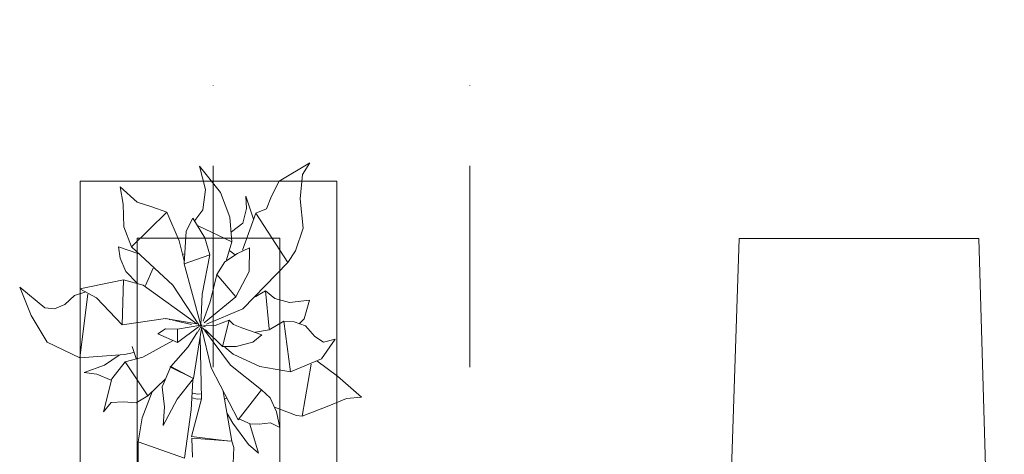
# Model space of a CAD drawing. Header units: millimetres. Extents: x -14761 to 157739, y -22400 to 107990.
# Tile 228 of 228: x 107661 to 109387, y 51472 to 52234. Entities that reach past the tile are written whole.
import ezdxf

# ---------------------------------------------------------------- set-up
doc = ezdxf.new("R2010")
doc.units = ezdxf.units.MM
doc.header["$MEASUREMENT"] = 0
doc.linetypes.add('Штрихпунктирная', pattern=[670.277762, 352.777767, -176.388884, 0, -141.111112])
for name, color, linetype in [('Интерьер - лежаки 2', 7, 'Continuous'), ('Интерьер - Мебель', 7, 'Continuous'), ('Элемент Модели - Оси', 7, 'Continuous')]:
    doc.layers.add(name, color=color, linetype=linetype)

msp = doc.modelspace()

# ---------------------------------------------------------------- linework, layer by layer
at = {"layer": 'Интерьер - лежаки 2', "color": 7, "linetype": 'Continuous', "lineweight": 15, "flags": 128}
msp.add_lwpolyline([(109384.9, 50391.1), (109386.8, 50245.9), (109372.6, 50224.5), (109331.9, 50210), (108927, 50210), (108885.2, 50224.5), (108868.5, 50251.4), (108921.9, 51850), (109341.9, 51850)], close=True, dxfattribs=at)
at = {"layer": 'Интерьер - Мебель', "color": 252, "linetype": 'Continuous', "lineweight": 5}
for p, q in [((107976, 51976.7), (107986.1, 51935.7)), ((107976, 51976.7), (108012.4, 51930.8)), ((107976, 51976.7), (107986.1, 51935.7)), ((107976, 51976.7), (108012.4, 51930.8)), ((108115.6, 51950.6), (108169.1, 51982.5)), ((108115.6, 51950.6), (108169.1, 51982.5)), ((108156.6, 51962.3), (108169.1, 51982.5)), ((108156.6, 51962.3), (108169.1, 51982.5)), ((108152.5, 51919.7), (108156.6, 51962.3)), ((108152.5, 51919.7), (108156.6, 51962.3)), ((108102, 51924.1), (108115.6, 51950.6)), ((108102, 51924.1), (108115.6, 51950.6)), ((107836.5, 51940.8), (107841.9, 51910.1)), ((107836.5, 51940.8), (107866.5, 51913.5)), ((107836.5, 51940.8), (107841.9, 51910.1)), ((107836.5, 51940.8), (107866.5, 51913.5)), ((107981.6, 51900.3), (107986.1, 51935.7)), ((107981.6, 51900.3), (107986.1, 51935.7)), ((108012.4, 51930.8), (108029, 51887.4)), ((108012.4, 51930.8), (108029, 51887.4)), ((108057.3, 51924.5), (108058.3, 51902.7)), ((108057.3, 51924.5), (108070.2, 51883.7)), ((108057.3, 51924.5), (108058.3, 51902.7)), ((108057.3, 51924.5), (108070.2, 51883.7)), ((107841.9, 51910.1), (107843.1, 51870.6)), ((107841.9, 51910.1), (107843.1, 51870.6)), ((107866.5, 51913.5), (107892.3, 51905.6)), ((107866.5, 51913.5), (107892.3, 51905.6)), ((108093.4, 51902.2), (108102, 51924.1)), ((108093.4, 51902.2), (108102, 51924.1)), ((108152.5, 51919.7), (108157.5, 51868.1)), ((108152.5, 51919.7), (108157.5, 51868.1)), ((107856.7, 51835.2), (107918.5, 51896.3)), ((107856.7, 51835.2), (107918.5, 51896.3)), ((107892.3, 51905.6), (107918.5, 51896.3)), ((107892.3, 51905.6), (107918.5, 51896.3)), ((107918.5, 51896.3), (107940.2, 51845.7)), ((107918.5, 51896.3), (107940.2, 51845.7)), ((107967.4, 51881.8), (107981.6, 51900.3)), ((107967.4, 51881.8), (107981.6, 51900.3)), ((108051.3, 51829.8), (108074.5, 51894.7)), ((108051.3, 51829.8), (108074.5, 51894.7)), ((108051.8, 51877), (108058.3, 51902.7)), ((108051.8, 51877), (108058.3, 51902.7)), ((108074.5, 51894.7), (108093.4, 51902.2)), ((108074.5, 51894.7), (108093.4, 51902.2)), ((108074.5, 51894.7), (108130.6, 51807.9)), ((108074.5, 51894.7), (108130.6, 51807.9)), ((107952.2, 51862.8), (107964.2, 51885.8)), ((107952.2, 51862.8), (107964.2, 51885.8)), ((107964.2, 51885.8), (107984.9, 51851.2)), ((107964.2, 51885.8), (107984.9, 51851.2)), ((108029, 51887.4), (108032.2, 51844.2)), ((108029, 51887.4), (108032.2, 51844.2)), ((108031.9, 51862), (108051.8, 51877)), ((108031.9, 51862), (108051.8, 51877)), ((107843.1, 51870.6), (107856.7, 51835.2)), ((107843.1, 51870.6), (107856.7, 51835.2)), ((107948.8, 51805.7), (107952.2, 51862.8)), ((107948.8, 51805.7), (107952.2, 51862.8)), ((107973.5, 51872.2), (108032.2, 51844.2)), ((107973.5, 51872.2), (108032.2, 51844.2)), ((108144.3, 51828.5), (108157.5, 51868.1)), ((108144.3, 51828.5), (108157.5, 51868.1)), ((107940.2, 51845.7), (107949.1, 51810.9)), ((107940.2, 51845.7), (107949.1, 51810.9)), ((107984.9, 51851.2), (107993.7, 51821.5)), ((107984.9, 51851.2), (107993.7, 51821.5)), ((108023.4, 51812.5), (108032.2, 51844.2)), ((108023.4, 51812.5), (108032.2, 51844.2)), ((107833.8, 51835.2), (107836.8, 51815.5)), ((107833.8, 51835.2), (107869.3, 51823.3)), ((107833.8, 51835.2), (107836.8, 51815.5)), ((107833.8, 51835.2), (107869.3, 51823.3)), ((107856.7, 51835.2), (107929, 51768.3)), ((107856.7, 51835.2), (107929, 51768.3)), ((107946, 51821.8), (107949.7, 51823)), ((107946, 51821.8), (107949.7, 51823)), ((107948.8, 51805.7), (107993.7, 51821.5)), ((107948.8, 51805.7), (107993.7, 51821.5)), ((107980.7, 51752.5), (107993.7, 51821.5)), ((107980.7, 51752.5), (107993.7, 51821.5)), ((108020.4, 51809.4), (108042.6, 51823.9)), ((108020.4, 51809.4), (108042.6, 51823.9)), ((108028.7, 51828.3), (108038.4, 51821.6)), ((108028.7, 51828.3), (108038.4, 51821.6)), ((108042.6, 51823.9), (108063.5, 51833.6)), ((108042.6, 51823.9), (108063.5, 51833.6)), ((108062.8, 51792), (108063.5, 51833.6)), ((108062.8, 51792), (108063.5, 51833.6)), ((108130.6, 51807.9), (108144.3, 51828.5)), ((108130.6, 51807.9), (108144.3, 51828.5)), ((107836.8, 51815.5), (107846.7, 51792.1)), ((107836.8, 51815.5), (107846.7, 51792.1)), ((107948.8, 51805.7), (107977.9, 51698.4)), ((107948.8, 51805.7), (107977.9, 51698.4)), ((108005.9, 51787.1), (108020.4, 51809.4)), ((108005.9, 51787.1), (108020.4, 51809.4)), ((108051.5, 51726.5), (108130.6, 51807.9)), ((108051.5, 51726.5), (108130.6, 51807.9)), ((107846.7, 51792.1), (107867.3, 51771.1)), ((107846.7, 51792.1), (107867.3, 51771.1)), ((107880.9, 51767.9), (107894.7, 51798)), ((107880.9, 51767.9), (107894.7, 51798)), ((107994.4, 51739.2), (108005.9, 51787.1)), ((107994.4, 51739.2), (108005.9, 51787.1)), ((108005.9, 51787.1), (108039.7, 51747.8)), ((108005.9, 51787.1), (108039.7, 51747.8)), ((108039.7, 51747.8), (108062.8, 51792)), ((108039.7, 51747.8), (108062.8, 51792)), ((107766.2, 51761.9), (107842.5, 51777.5)), ((107766.2, 51761.9), (107842.5, 51777.5)), ((107840.2, 51698.6), (107842.5, 51777.5)), ((107840.2, 51698.6), (107842.5, 51777.5)), ((107842.5, 51777.5), (107877.2, 51768)), ((107842.5, 51777.5), (107877.2, 51768)), ((107660.6, 51764.9), (107680.8, 51715.3)), ((107660.6, 51764.9), (107704.5, 51728.8)), ((107660.6, 51764.9), (107680.8, 51715.3)), ((107660.6, 51764.9), (107704.5, 51728.8)), ((107756.7, 51750), (107776.4, 51756.3)), ((107756.7, 51750), (107776.4, 51756.3)), ((107765.7, 51640.7), (107779.8, 51752.4)), ((107765.7, 51640.7), (107779.8, 51752.4)), ((107766.2, 51761.9), (107795, 51746)), ((107766.2, 51761.9), (107795, 51746)), ((107877.2, 51768), (107971.3, 51700.7)), ((107877.2, 51768), (107971.3, 51700.7)), ((107929, 51768.3), (107974.7, 51699)), ((107929, 51768.3), (107974.7, 51699)), ((107977.9, 51698.4), (107980.7, 51752.5)), ((107977.9, 51698.4), (107980.7, 51752.5)), ((108073.2, 51747.6), (108091.7, 51758.5)), ((108073.2, 51747.6), (108091.7, 51758.5)), ((108091.7, 51758.5), (108098, 51691.7)), ((108091.7, 51758.5), (108108, 51744.6)), ((108091.7, 51758.5), (108098, 51691.7)), ((108091.7, 51758.5), (108108, 51744.6)), ((107739.6, 51734.2), (107756.7, 51750)), ((107739.6, 51734.2), (107756.7, 51750)), ((107795, 51746), (107840.2, 51698.6)), ((107795, 51746), (107840.2, 51698.6)), ((107982.3, 51704.9), (107994.4, 51739.2)), ((107982.3, 51704.9), (107994.4, 51739.2)), ((107984.1, 51702.1), (108039.7, 51747.8)), ((107984.1, 51702.1), (108039.7, 51747.8)), ((108074.7, 51750.7), (108075.5, 51748.3)), ((108074.7, 51750.7), (108075.5, 51748.3)), ((108108, 51744.6), (108133.5, 51738)), ((108108, 51744.6), (108133.5, 51738)), ((108133.5, 51738), (108168.9, 51742)), ((108133.5, 51738), (108168.9, 51742)), ((108159, 51709.3), (108168.9, 51742)), ((108159, 51709.3), (108168.9, 51742)), ((107704.5, 51728.8), (107721.8, 51727)), ((107704.5, 51728.8), (107721.8, 51727)), ((107721.8, 51727), (107739.6, 51734.2)), ((107721.8, 51727), (107739.6, 51734.2)), ((107988.2, 51699.8), (108051.5, 51726.5)), ((107988.2, 51699.8), (108051.5, 51726.5)), ((107680.8, 51715.3), (107709, 51668.3)), ((107680.8, 51715.3), (107709, 51668.3)), ((107840.2, 51698.6), (107916.3, 51709.7)), ((107840.2, 51698.6), (107916.3, 51709.7)), ((107916.3, 51709.7), (107971.3, 51700.7)), ((107916.3, 51709.7), (107971.3, 51700.7)), ((107916.6, 51709.4), (107917.6, 51709.2)), ((107916.6, 51709.4), (107917.6, 51709.2)), ((107922.4, 51708.2), (107924.4, 51707.7)), ((107922.4, 51708.2), (107924.4, 51707.7)), ((107928.2, 51706.9), (107932.1, 51706.1)), ((107928.2, 51706.9), (107932.1, 51706.1)), ((107934, 51705.6), (107962, 51699.5)), ((107934, 51705.6), (107962, 51699.5)), ((108003.3, 51697.7), (108027.9, 51707.1)), ((108003.3, 51697.7), (108027.9, 51707.1)), ((108016.1, 51660.5), (108027.9, 51707.1)), ((108016.1, 51660.5), (108027.9, 51707.1)), ((108027.9, 51707.1), (108035.6, 51699.2)), ((108027.9, 51707.1), (108035.6, 51699.2)), ((108098, 51689.7), (108123.6, 51705.3)), ((108098, 51689.7), (108123.6, 51705.3)), ((108123.6, 51705.3), (108135.5, 51616.2)), ((108123.6, 51705.3), (108142, 51703.8)), ((108123.6, 51705.3), (108135.5, 51616.2)), ((108123.6, 51705.3), (108142, 51703.8)), ((108142, 51703.8), (108161.6, 51696.9)), ((108142, 51703.8), (108161.6, 51696.9)), ((108150.4, 51700.4), (108159, 51709.3)), ((108150.4, 51700.4), (108159, 51709.3)), ((107902.6, 51683.2), (107916.4, 51692)), ((107902.6, 51683.2), (107916.4, 51692)), ((107902.6, 51683.2), (107937.3, 51667.7)), ((107902.6, 51683.2), (107937.3, 51667.7)), ((107916.4, 51692), (107937.1, 51691.3)), ((107916.4, 51692), (107937.1, 51691.3)), ((107937.1, 51691.3), (107977.9, 51698.4)), ((107937.1, 51691.3), (107977.9, 51698.4)), ((107937.1, 51691.3), (107937.3, 51667.7)), ((107937.1, 51691.3), (107937.3, 51667.7)), ((107937.3, 51667.7), (107973.9, 51695.4)), ((107937.3, 51667.7), (107973.9, 51695.4)), ((107955.8, 51660.4), (107972.4, 51686.7)), ((107955.8, 51660.4), (107972.4, 51686.7)), ((107965.4, 51604.4), (107979.2, 51692.8)), ((107965.4, 51604.4), (107979.2, 51692.8)), ((107973.7, 51686.8), (107980.1, 51698.8)), ((107973.7, 51686.8), (107980.1, 51698.8)), ((107974.4, 51695.7), (107980.1, 51698.8)), ((107974.4, 51695.7), (107980.1, 51698.8)), ((107975.4, 51698), (107977.4, 51697.5)), ((107975.4, 51698), (107977.4, 51697.5)), ((107976.9, 51697.7), (107977.9, 51698.4)), ((107976.9, 51697.7), (107977.9, 51698.4)), ((107979.1, 51693.6), (107996.4, 51623.2)), ((107979.1, 51693.6), (107996.4, 51623.2)), ((107979.3, 51697), (107986.2, 51695.4)), ((107979.3, 51697), (107986.2, 51695.4)), ((107979.3, 51694.6), (107993.9, 51682.1)), ((107979.3, 51694.6), (107993.9, 51682.1)), ((107982.6, 51698.3), (108003.3, 51697.7)), ((107982.6, 51698.3), (108003.3, 51697.7)), ((107984.8, 51689.1), (108030.3, 51628.2)), ((107984.8, 51689.1), (108030.3, 51628.2)), ((107986.3, 51690.1), (108016.1, 51660.5)), ((107986.3, 51690.1), (108016.1, 51660.5)), ((108035.6, 51699.2), (108050.1, 51693.5)), ((108035.6, 51699.2), (108050.1, 51693.5)), ((108050.1, 51693.5), (108085.3, 51681.2)), ((108050.1, 51693.5), (108085.3, 51681.2)), ((108074.2, 51686), (108098, 51689.7)), ((108074.2, 51686), (108098, 51689.7)), ((108161.6, 51696.9), (108177.7, 51678.4)), ((108161.6, 51696.9), (108177.7, 51678.4)), ((107709, 51668.3), (107765.7, 51640.7)), ((107709, 51668.3), (107765.7, 51640.7)), ((107876.4, 51642.3), (107928.2, 51670.5)), ((107876.4, 51642.3), (107928.2, 51670.5)), ((107977.2, 51677.3), (107979, 51569.2)), ((107977.2, 51677.3), (107979, 51569.2)), ((108040.2, 51660.9), (108069.2, 51668.4)), ((108040.2, 51660.9), (108069.2, 51668.4)), ((108069.2, 51668.4), (108085.3, 51681.2)), ((108069.2, 51668.4), (108085.3, 51681.2)), ((108177.7, 51678.4), (108193.1, 51668.6)), ((108177.7, 51678.4), (108193.1, 51668.6)), ((108189.7, 51639.4), (108213.7, 51673.7)), ((108189.7, 51639.4), (108213.7, 51673.7)), ((108193.1, 51668.6), (108213.7, 51673.7)), ((108193.1, 51668.6), (108213.7, 51673.7)), ((107844.1, 51646.7), (107860.5, 51650.1)), ((107844.1, 51646.7), (107860.5, 51650.1)), ((107857.7, 51660.7), (107864.8, 51640)), ((107857.7, 51660.7), (107864.8, 51640)), ((107925.8, 51625.7), (107955.8, 51660.4)), ((107925.8, 51625.7), (107955.8, 51660.4)), ((108016.1, 51660.5), (108040.2, 51660.9)), ((108016.1, 51660.5), (108040.2, 51660.9)), ((108020, 51659.8), (108034.7, 51647.3)), ((108020, 51659.8), (108034.7, 51647.3)), ((107765.7, 51640.7), (107844.1, 51646.7)), ((107765.7, 51640.7), (107844.1, 51646.7)), ((107809.4, 51628.2), (107834.9, 51645.4)), ((107809.4, 51628.2), (107834.9, 51645.4)), ((107821.8, 51604.1), (107845.6, 51633.9)), ((107821.8, 51604.1), (107845.6, 51633.9)), ((107845.6, 51633.9), (107876.4, 51642.3)), ((107845.6, 51633.9), (107876.4, 51642.3)), ((107845.6, 51633.9), (107885, 51574.2)), ((107845.6, 51633.9), (107885, 51574.2)), ((108034.7, 51647.3), (108081.6, 51625.5)), ((108034.7, 51647.3), (108081.6, 51625.5)), ((108135.5, 51616.2), (108189.7, 51639.4)), ((108135.5, 51616.2), (108189.7, 51639.4)), ((108181.3, 51635.9), (108218, 51608.7)), ((108181.3, 51635.9), (108218, 51608.7)), ((107773.6, 51615.2), (107809.4, 51628.2)), ((107773.6, 51615.2), (107809.4, 51628.2)), ((107773.6, 51615.2), (107796, 51612.1)), ((107773.6, 51615.2), (107796, 51612.1)), ((107910.6, 51589.8), (107925.8, 51625.7)), ((107910.6, 51589.8), (107925.8, 51625.7)), ((107923.6, 51625), (107925.8, 51625.7)), ((107923.6, 51625), (107925.8, 51625.7)), ((107923.6, 51625), (107965.4, 51604.4)), ((107923.6, 51625), (107965.4, 51604.4)), ((107925.8, 51625.7), (107965.4, 51604.4)), ((107925.8, 51625.7), (107965.4, 51604.4)), ((107996.4, 51623.2), (108043.7, 51532.1)), ((107996.4, 51623.2), (108043.7, 51532.1)), ((108030.3, 51628.2), (108084.3, 51585)), ((108030.3, 51628.2), (108084.3, 51585)), ((108081.6, 51625.5), (108135.5, 51616.2)), ((108081.6, 51625.5), (108135.5, 51616.2)), ((108155.8, 51538.6), (108171.5, 51629.8)), ((108155.8, 51538.6), (108171.5, 51629.8)), ((107796, 51612.1), (107820.7, 51602)), ((107796, 51612.1), (107820.7, 51602)), ((107807.6, 51546.5), (107821.8, 51604.1)), ((107807.6, 51546.5), (107821.8, 51604.1)), ((107885, 51574.2), (107915.7, 51603.6)), ((107885, 51574.2), (107915.7, 51603.6)), ((107936.8, 51568.7), (107965.4, 51604.4)), ((107936.8, 51568.7), (107965.4, 51604.4)), ((107961.4, 51550), (107964.2, 51602)), ((107961.4, 51550), (107964.2, 51602)), ((108218, 51608.7), (108259.7, 51571.9)), ((108218, 51608.7), (108259.7, 51571.9)), ((107875.1, 51535.7), (107892.7, 51581.2)), ((107875.1, 51535.7), (107892.7, 51581.2)), ((107910.6, 51589.8), (107914.6, 51554.2)), ((107910.6, 51589.8), (107914.6, 51554.2)), ((107964.1, 51579), (107972.2, 51577.4)), ((107964.1, 51579), (107972.2, 51577.4)), ((108017.3, 51581.7), (108032.4, 51494.6)), ((108017.3, 51581.7), (108032.4, 51494.6)), ((108043.7, 51532.1), (108084.3, 51585)), ((108043.7, 51532.1), (108084.3, 51585)), ((108084.3, 51585), (108099.4, 51570.7)), ((108084.3, 51585), (108099.4, 51570.7)), ((107807.6, 51546.5), (107821.1, 51562.6)), ((107807.6, 51546.5), (107821.1, 51562.6)), ((107821.1, 51562.6), (107842.6, 51563.6)), ((107821.1, 51562.6), (107842.6, 51563.6)), ((107842.6, 51563.6), (107864.7, 51561.8)), ((107842.6, 51563.6), (107864.7, 51561.8)), ((107864.7, 51561.8), (107885, 51574.2)), ((107864.7, 51561.8), (107885, 51574.2)), ((107911.8, 51522.3), (107936.8, 51568.7)), ((107911.8, 51522.3), (107936.8, 51568.7)), ((107961.8, 51503), (107979, 51569.2)), ((107961.8, 51503), (107979, 51569.2)), ((107963, 51570.5), (107971.8, 51568.7)), ((107963, 51570.5), (107971.8, 51568.7)), ((107971.8, 51568.7), (107978.5, 51569.1)), ((107971.8, 51568.7), (107978.5, 51569.1)), ((107972.2, 51577.4), (107977.8, 51577.7)), ((107972.2, 51577.4), (107977.8, 51577.7)), ((108021, 51569), (108023, 51570.2)), ((108021, 51569), (108023, 51570.2)), ((108099.4, 51570.7), (108110.7, 51546.2)), ((108099.4, 51570.7), (108110.7, 51546.2)), ((108202.6, 51556.5), (108233.7, 51569.4)), ((108202.6, 51556.5), (108233.7, 51569.4)), ((108233.7, 51569.4), (108259.7, 51571.9)), ((108233.7, 51569.4), (108259.7, 51571.9)), ((107911.8, 51522.3), (107914.6, 51554.2)), ((107911.8, 51522.3), (107914.6, 51554.2)), ((107949.4, 51465), (107961.4, 51550)), ((107949.4, 51465), (107961.4, 51550)), ((108107, 51554.5), (108145.9, 51539.8)), ((108107, 51554.5), (108145.9, 51539.8)), ((108110.7, 51546.2), (108116.6, 51518.6)), ((108110.7, 51546.2), (108116.6, 51518.6)), ((108155.8, 51538.6), (108202.6, 51556.5)), ((108155.8, 51538.6), (108202.6, 51556.5)), ((107868.4, 51493.7), (107875.1, 51535.7)), ((107868.4, 51493.7), (107875.1, 51535.7)), ((108024.3, 51543.4), (108034.1, 51526.1)), ((108024.3, 51543.4), (108034.1, 51526.1)), ((108045, 51533.9), (108064.4, 51525.5)), ((108045, 51533.9), (108064.4, 51525.5)), ((108145.9, 51539.8), (108155.8, 51538.6)), ((108145.9, 51539.8), (108155.8, 51538.6)), ((108034.1, 51526.1), (108061.4, 51489.1)), ((108034.1, 51526.1), (108061.4, 51489.1)), ((108063.9, 51524.9), (108079.1, 51474.1)), ((108063.9, 51524.9), (108079.1, 51474.1)), ((108064.4, 51525.5), (108080.3, 51524.7)), ((108064.4, 51525.5), (108080.3, 51524.7)), ((108080.3, 51524.7), (108100.4, 51526.7)), ((108080.3, 51524.7), (108100.4, 51526.7)), ((108100.4, 51526.7), (108116.6, 51518.6)), ((108100.4, 51526.7), (108116.6, 51518.6)), ((107868.1, 51444.9), (107868.4, 51493.7)), ((107868.1, 51444.9), (107868.4, 51493.7)), ((107868.4, 51493.7), (107949.4, 51465)), ((107868.4, 51493.7), (107949.4, 51465)), ((107961.8, 51503), (108028.6, 51495.1)), ((107961.8, 51503), (108028.6, 51495.1)), ((107962.4, 51500.2), (107963.6, 51466.6)), ((107962.4, 51500.2), (108032.4, 51494.6)), ((107962.4, 51500.2), (107963.6, 51466.6)), ((107962.4, 51500.2), (108032.4, 51494.6)), ((108032.4, 51494.6), (108035.9, 51483.9)), ((108032.4, 51494.6), (108035.9, 51483.9)), ((108034.8, 51455.5), (108035.9, 51483.9)), ((108034.8, 51455.5), (108035.9, 51483.9)), ((108061.4, 51489.1), (108079.1, 51474.1)), ((108061.4, 51489.1), (108079.1, 51474.1))]:
    msp.add_line(p, q, dxfattribs=at)
at = {"layer": 'Интерьер - Мебель', "color": 7, "linetype": 'Continuous', "lineweight": 15}
for p, q in [((107766.5, 51950.6), (107766.5, 50450.6)), ((108216.5, 51950.6), (107766.5, 51950.6)), ((108216.5, 50450.6), (108216.5, 51950.6)), ((107866.5, 51850.6), (107866.5, 50550.6)), ((108116.5, 51850.6), (107866.5, 51850.6)), ((108116.5, 50550.6), (108116.5, 51850.6))]:
    msp.add_line(p, q, dxfattribs=at)
at = {"layer": 'Элемент Модели - Оси', "color": 7, "linetype": 'Штрихпунктирная', "lineweight": 15}
for p, q in [((108000, 92200), (108000, -1975)), ((108450, 92200), (108450, -1975))]:
    msp.add_line(p, q, dxfattribs=at)

doc.saveas('drawing.dxf')
